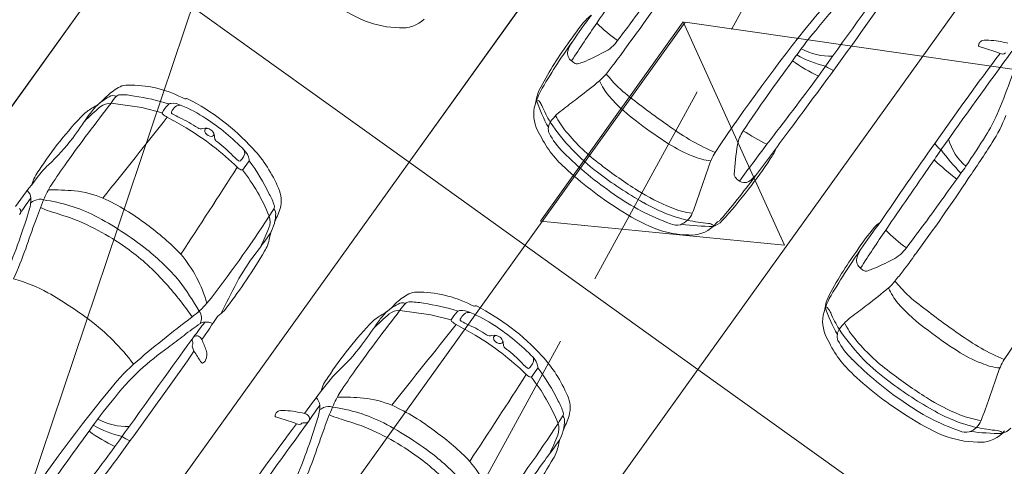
# Model space of a CAD drawing. Header units: metres. Extents: x 6541766 to 6542178, y 5894743 to 5895314.
# Tile 38 of 77: x 6541943.91 to 6541950.83, y 5895205.43 to 5895208.57. Entities that reach past the tile are written whole.
import ezdxf

# ---------------------------------------------------------------- set-up
doc = ezdxf.new("R2010")
doc.units = ezdxf.units.M
doc.linetypes.add('1.5_0.5', pattern=[2, 1.5, -0.5])
for name, color, linetype, lineweight in [('_dr_ścieki kd', 36, 'Continuous', 30), ('A-OZNACZENIA', 7, 'Continuous', 15), ('A-PZT', 4, 'Continuous', 9), ('IE - podklad', 8, 'Continuous', 9)]:
    doc.layers.add(name, color=color, linetype=linetype, lineweight=lineweight)
doc.layers.add('jezdnia', color=7, linetype='Continuous')
doc.layers.add('przewód kanalizacyjny', color=7, linetype='Continuous')

# ---------------------------------------------------------------- blocks, each defined once
blk = doc.blocks.new('blok - sanitarne pzt chelmza ng')
at = {"layer": 'przewód kanalizacyjny', "color": 34, "linetype": 'Continuous', "lineweight": 9}
for p in [(6542419.51, 5895132.49), (6542428.063, 5895157.928)]:
    blk.add_line(p, (6542454.28, 5895235.9), dxfattribs=at)
blk = doc.blocks.new('blok - podklad szary rfqfqw')
at = {"color": 8, "linetype": 'ByBlock', "lineweight": 9}
for p, q in [((6541944.5507, 5895207.9804), (6541944.7671, 5895207.9491)), ((6541944.7671, 5895207.9491), (6541944.9107, 5895207.9131)), ((6541946.582, 5895206.523), (6541946.7984, 5895206.4918)), ((6541946.7984, 5895206.4918), (6541946.942, 5895206.4557))]:
    blk.add_line(p, q, dxfattribs=at)
for centre, radius, start, end in [((6542014.9827, 5895162.8139), 81.1328, 145.295802, 145.691803), ((6542177.7174, 5895045.0676), 280.4904, 144.25288, 144.444417), ((6541938.2839, 5895215.6997), 12.3068, 323.47889, 326.50201), ((6541938.0466, 5895216.1248), 12.6747, 322.56705, 324.71833), ((6541915.9716, 5895232.7073), 41.629, 323.23114, 325.01808), ((6541950.8451, 5895207.4719), 1.7468, 132.9801, 141.7556), ((6541946.9377, 5895209.9717), 1.5356, 236.39744, 247.03125), ((6541950.7208, 5895207.5897), 1.5138, 132.4256, 143.44983), ((6541950.7331, 5895206.4451), 3.5372, 142.48153, 146.26207), ((6541948.0419, 5895208.4285), 0.2056, 123.80303, 138.60668), ((6541946.5949, 5895209.2222), 0.712, 248.89441, 268.73033), ((6541946.5986, 5895208.7334), 0.2239, 265.01769, 313.45816), ((6541949.2745, 5895207.3873), 1.819, 139.6758, 146.26111), ((6541958.114, 5895201.5985), 12.2974, 145.6129, 147.10478), ((6541948.7601, 5895209.3346), 1.1208, 224.86552, 234.62689), ((6541959.1417, 5895200.7426), 12.4292, 141.06752, 146.3247), ((6541951.5799, 5895206.74), 2.7154, 139.83876, 145.49851), ((6541949.8647, 5895206.874), 2.5968, 144.07498, 152.53358), ((6541951.3552, 5895205.8788), 4.3708, 144.61757, 150.02222), ((6541947.994, 5895208.2766), 0.2422, 146.68655, 163.39567), ((6541947.9123, 5895208.5557), 0.2404, 295.39421, 325.83626), ((6541950.6563, 5895208.3846), 0.00586, 164.73241, 258.86628), ((6541950.693, 5895208.3823), 0.0425, 145.54339, 174.78721), ((6541951.0843, 5895209.6515), 1.3431, 251.36484, 252.63877), ((6541950.69, 5895208.3832), 0.0396, 108.50706, 144.22936), ((6541950.7047, 5895208.3019), 0.1219, 81.90821, 102.89272), ((6541950.7155, 5895208.0118), 0.4108, 79.39985, 89.12135), ((6541950.7039, 5895207.8253), 0.5968, 75.22111, 81.59929), ((6541947.8288, 5895208.3323), 0.0683, 168.52248, 233.57612), ((6541947.3327, 5895209.5899), 1.4255, 292.09626, 298.61393), ((6541946.5198, 5895209.5013), 2.0009, 321.59208, 325.76804), ((6541949.737, 5895208.9611), 0.7379, 240.31344, 257.27824), ((6541949.609, 5895208.7346), 0.4241, 241.00497, 272.05279), ((6541970.0788, 5895193.8948), 24.0839, 143.17343, 145.03538), ((6541996.7912, 5895174.7809), 56.8682, 143.82788, 144.68798), ((6541950.2177, 5895206.7761), 1.6602, 69.43908, 73.70454), ((6541946.7569, 5895209.629), 4.3778, 336.76811, 343.2174), ((6541950.8179, 5895208.3557), 0.0304, 235.74617, 313.31059), ((6541947.8632, 5895208.358), 0.1101, 227.12964, 242.63408), ((6541947.8261, 5895208.2819), 0.0255, 237.96635, 279.12165), ((6541947.7643, 5895208.5295), 0.2807, 283.5657, 291.87971), ((6541954.3891, 5895203.2893), 8.0247, 141.74277, 142.40319), ((6541959.8479, 5895200.4843), 13.081, 143.4301, 146.06826), ((6541950.0923, 5895209.3404), 1.3006, 234.77208, 244.08799), ((6541949.706, 5895208.4184), 0.2206, 233.41891, 249.96167), ((6541947.5899, 5895208.5671), 0.5834, 312.56504, 319.10743), ((6541947.6188, 5895207.7759), 0.5809, 38.76744, 44.80153), ((6541933.1186, 5895220.2039), 20.3455, 322.04653, 323.7401), ((6541944.6665, 5895207.9836), 0.1242, 89.38764, 115.16079), ((6541944.682, 5895207.3019), 0.806, 62.88313, 91.01162), ((6541945.9768, 5895210.512), 3.1096, 306.79357, 310.2152), ((6541948.4795, 5895208.3733), 0.5482, 205.47572, 218.63226), ((6541948.6675, 5895208.662), 0.7924, 221.24302, 233.73147), ((6541943.5712, 5895208.9524), 1.3248, 313.19302, 316.16651), ((6541944.8091, 5895207.7263), 0.4182, 117.8651, 132.44627), ((6541944.5662, 5895207.9809), 0.0527, 64.93739, 123.61186), ((6541944.6146, 5895208.0021), 0.0372, 93.54806, 134.49242), ((6541944.6274, 5895207.6244), 0.4151, 77.83333, 92.08943), ((6541948.2092, 5895207.7556), 0.71, 154.36334, 164.34278), ((6541947.9582, 5895207.9117), 0.4286, 158.07618, 171.21912), ((6541949.0147, 5895208.8876), 1.2892, 221.63957, 234.47869), ((6541955.2701, 5895199.6464), 13.578, 142.13643, 144.35281), ((6541944.2566, 5895208.2551), 0.348, 298.81371, 309.50281), ((6541944.7214, 5895207.675), 0.3954, 117.79413, 135.09409), ((6541944.5483, 5895207.8622), 0.1182, 88.84199, 128.30057), ((6541944.8292, 5895207.801), 0.3313, 136.60221, 147.22575), ((6541944.4985, 5895206.5049), 1.5405, 72.5844, 81.92575), ((6541945.1417, 5895207.7857), 0.2638, 135.98142, 151.11732), ((6541944.9763, 5895207.9454), 0.0338, 100.82591, 135.84922), ((6541944.9846, 5895207.8557), 0.1238, 61.05207, 96.82179), ((6541945.0315, 5895207.9236), 0.0425, 72.07315, 133.26199), ((6541944.7356, 5895207.1736), 0.8487, 55.49426, 68.65317), ((6541945.1344, 5895208.1847), 0.1859, 242.78235, 249.76743), ((6541945.0731, 5895208.0244), 0.0144, 258.05399, 300.8235), ((6541945.084, 5895208.0044), 0.00831, 63.17177, 114.72131), ((6541944.3355, 5895206.5484), 1.6455, 42.56122, 62.79377), ((6541948.4753, 5895208.3016), 0.9808, 197.96176, 209.99406), ((6541947.5347, 5895207.9712), 0.0345, 37.16653, 73.96401), ((6541947.4193, 5895207.8885), 0.1764, 25.03703, 35.93708), ((6541948.367, 5895208.2942), 0.8546, 202.79132, 211.55384), ((6541897.6085, 5895273.2824), 82.3533, 307.49455, 307.585327), ((6541951.6077, 5895212.3403), 5.5008, 231.7042, 235.35159), ((6541946.2626, 5895206.0648), 2.6466, 135.98162, 146.95203), ((6541944.6293, 5895207.5939), 0.411, 119.90806, 131.05144), ((6541945.5845, 5895206.6476), 1.7146, 130.31858, 135.42499), ((6541945.0654, 5895207.3994), 0.8349, 138.36777, 144.51902), ((6541944.9188, 5895207.9095), 0.0088, 155.8444, 237.09699), ((6541945.1785, 5895208.2609), 0.4458, 233.59912, 238.45859), ((6541944.9847, 5895207.9142), 0.0108, 157.57475, 246.80175), ((6541945.0761, 5895207.8696), 0.1125, 130.99442, 154.34767), ((6541945.4529, 5895208.7812), 0.9961, 241.68422, 245.16641), ((6541947.7874, 5895207.906), 0.2652, 171.05728, 211.35336), ((6541948.0655, 5895207.5296), 0.5321, 136.29131, 142.90188), ((6541948.1695, 5895208.1372), 0.5507, 206.39918, 220.45866), ((6541947.9644, 5895207.6081), 0.405, 124.3645, 134.4298), ((6541949.6189, 5895208.4114), 1.2676, 328.68411, 336.31329), ((6541949.7163, 5895208.3512), 1.2162, 327.83616, 337.85107), ((6541940.4722, 5895210.5133), 4.7145, 323.88737, 326.10383), ((6542229.6851, 5894981.1999), 363.952, 141.476739, 141.591013), ((6541941.3942, 5895201.3811), 7.4067, 60.16151, 61.35051), ((6541944.744, 5895207.2137), 0.7243, 54.97514, 66.349), ((6541944.3737, 5895206.5769), 1.546, 43.95714, 56.96821), ((6541947.7158, 5895207.799), 0.0908, 145.39089, 199.06575), ((6541948.8287, 5895208.637), 1.4283, 213.58184, 233.02592), ((6541949.8622, 5895209.8972), 2.6054, 232.20843, 237.70479), ((6541944.0662, 5895206.1208), 1.9662, 45.75032, 58.98247), ((6541945.1827, 5895207.8438), 0.0435, 238.11902, 288.63502), ((6541945.2145, 5895207.742), 0.0632, 50.61189, 106.48461), ((6541945.2407, 5895207.7871), 0.0319, 172.63812, 215.09635), ((6541945.2274, 5895207.7834), 0.02, 83.36524, 157.09643), ((6541945.2568, 5895207.798), 0.0514, 214.72276, 270.85674), ((6541945.2279, 5895207.7509), 0.048, 10.60522, 56.24074), ((6541945.2573, 5895207.7631), 0.0164, 270.83977, 10.83091), ((6541945.1067, 5895207.7238), 0.1722, 4.77303, 12.04865), ((6541948.2644, 5895208.1034), 0.7792, 205.49483, 227.73891), ((6541948.1117, 5895208.0241), 0.5449, 207.87327, 225.46466), ((6541948.8173, 5895208.6546), 1.3797, 219.35184, 233.32784), ((6541949.4667, 5895209.1674), 1.6739, 233.8948, 240.25285), ((6541949.2366, 5895207.6302), 0.288, 147.19473, 168.38832), ((6541950.7137, 5895210.6027), 3.2998, 238.59967, 241.93294), ((6540238.9574, 5896472.543), 2127.1906, 323.5082201, 323.5183272), ((6541943.1154, 5895208.6214), 1.4644, 312.80186, 322.73544), ((6541945.3086, 5895207.739), 0.0303, 181.68311, 228.11779), ((6541944.7338, 5895206.9777), 0.9237, 44.32664, 53.1057), ((6541948.9468, 5895208.4207), 0.8683, 236.70674, 249.36388), ((6541949.2684, 5895208.7959), 1.2531, 239.69491, 247.95973), ((6541951.1379, 5895207.3441), 2.2104, 171.04553, 176.49612), ((6541984.2307, 5895181.4485), 43.8011, 143.19239, 143.61445), ((6541977.1473, 5895188.7715), 32.8129, 144.77729, 145.95425), ((6541950.5145, 5895207.8241), 0.2146, 216.46687, 233.16545), ((6541950.82, 5895207.8372), 0.3971, 196.1566, 229.29685), ((6541939.9488, 5895214.5954), 12.7457, 326.36854, 327.52893), ((6541944.6474, 5895211.5585), 7.2146, 325.28726, 327.70318), ((6541945.9302, 5895208.1364), 0.7418, 223.77761, 229.35117), ((6541945.4431, 5895207.6313), 0.0473, 324.00723, 23.24061), ((6541945.4029, 5895207.5649), 0.1194, 8.94307, 45.47365), ((6541944.8431, 5895207.0092), 0.9599, 22.81739, 42.79719), ((6541949.5335, 5895209.4467), 2.5562, 225.11203, 235.56814), ((6541949.2958, 5895207.3468), 0.5748, 149.96938, 161.38699), ((6541948.8783, 5895207.8088), 0.3781, 324.33378, 337.95276), ((6541946.3755, 5895210.3303), 4.8222, 324.77152, 326.26639), ((6541951.7402, 5895208.6602), 1.6882, 216.65603, 224.01589), ((6541944.5697, 5895207.065), 0.6657, 133.62148, 143.94125), ((6541948.7974, 5895204.3155), 5.597, 144.57687, 146.48681), ((6541945.453, 5895207.581), 0.00955, 230.99433, 320.63992), ((6541945.3238, 5895207.6975), 0.1835, 318.11545, 329.18087), ((6541950.3258, 5895204.1159), 5.9201, 144.29675, 144.92223), ((6541945.5049, 5895207.5798), 0.0162, 326.02641, 12.6783), ((6541944.3905, 5895206.7287), 1.4123, 25.68467, 36.85238), ((6541949.9303, 5895210.0419), 3.1578, 232.16299, 237.91443), ((6541948.8066, 5895207.9824), 0.4094, 246.10867, 264.61374), ((6541946.5377, 5895209.333), 3.1709, 321.90158, 326.61911), ((6542017.014, 5895161.3565), 81.1328, 145.295802, 145.691803), ((6541951.9577, 5895209.3132), 2.371, 226.90596, 231.95608), ((6541944.2725, 5895207.3302), 0.2895, 142.08809, 164.31722), ((6541894.8254, 5895239.979), 60.1219, 326.639974, 327.334546), ((6541945.4958, 5895207.5865), 0.0812, 224.87527, 247.072), ((6541945.4691, 5895207.5242), 0.0134, 248.47934, 333.01632), ((6541944.3941, 5895206.67), 1.369, 22.11406, 37.94009), ((6541949.4578, 5895209.3688), 2.5185, 227.0058, 237.89413), ((6541949.5708, 5895209.5574), 2.6103, 232.16321, 240.72847), ((6541939.7954, 5895210.4915), 9.4326, 339.6127, 341.70299), ((6541943.3535, 5895211.7877), 7.1742, 319.84013, 323.16761), ((6541948.9676, 5895207.4802), 0.036, 181.67381, 215.49504), ((6541948.8033, 5895207.7349), 0.3833, 306.93688, 319.6958), ((6541932.5501, 5895220.3544), 22.1066, 323.95539, 324.40487), ((6541961.0408, 5895200.0244), 12.8938, 144.36723, 144.63475), ((6541948.7428, 5895203.7461), 5.9971, 141.77447, 144.19749), ((6541949.049, 5895207.5519), 0.1443, 219.92009, 236.25057), ((6541949.0042, 5895207.4857), 0.0643, 236.63168, 297.22526), ((6541940.3152, 5895214.2423), 12.3068, 323.47889, 326.50201), ((6541943.8971, 5895207.3013), 0.0912, 7.23773, 45.17919), ((6541944.746, 5895207.0223), 0.7249, 148.06663, 157.50475), ((6541944.1399, 5895205.6492), 1.7212, 84.85655, 90.99387), ((6541944.2122, 5895206.625), 0.743, 67.7311, 83.66711), ((6541945.4042, 5895207.1814), 0.3042, 15.05661, 31.60284), ((6541945.5473, 5895207.2953), 0.2001, 343.55374, 25.50225), ((6541948.9806, 5895208.4962), 1.3438, 237.21564, 248.47914), ((6541946.6585, 5895209.1647), 2.9726, 317.38349, 323.01698), ((6541940.0779, 5895214.6674), 12.6747, 322.56705, 324.71833), ((6541945.3983, 5895206.2455), 1.769, 142.89146, 147.10946), ((6541943.6881, 5895207.3154), 0.2995, 340.82397, 359.50399), ((6541944.0618, 5895207.1821), 0.1237, 98.26248, 128.12158), ((6541946.3536, 5895206.3365), 2.4727, 157.07524, 160.76121), ((6541944.0497, 5895207.233), 0.0718, 68.30381, 94.56096), ((6541943.9235, 5895206.1657), 1.1442, 63.3416, 82.33011), ((6541943.8597, 5895205.9181), 1.5319, 52.05436, 65.54765), ((6541949.0246, 5895208.6529), 1.614, 234.53475, 250.45273), ((6541948.8547, 5895208.2316), 1.1039, 239.50319, 256.84225), ((6541939.7796, 5895208.4811), 4.3778, 336.76811, 343.2174), ((6541943.8842, 5895207.2183), 0.0312, 317.6097, 45.17822), ((6541944.2306, 5895207.5984), 0.394, 243.41501, 253.51763), ((6541939.6565, 5895193.1178), 14.7919, 71.79494, 72.44171), ((6541941.8152, 5895209.6366), 4.5618, 327.49677, 328.27594), ((6541945.6725, 5895207.2519), 0.0269, 328.53865, 18.48852), ((6541945.6518, 5895207.2019), 0.0565, 349.6428, 39.49355), ((6541945.3647, 5895207.3457), 0.3895, 335.98343, 344.04362), ((6541948.969, 5895208.5144), 1.5356, 236.39744, 247.03125), ((6541948.7143, 5895207.7859), 0.5854, 247.22066, 262.42262), ((6541948.5003, 5895207.2639), 0.1487, 290.88564, 336.90055), ((6541949.1826, 5895205.2244), 5.5114, 159.53564, 161.6852), ((6541943.6172, 5895205.5), 1.7952, 53.74394, 68.40934), ((6541943.2853, 5895205.0126), 2.4617, 51.96526, 62.1071), ((6541938.6826, 5895211.7083), 8.3171, 321.86618, 327.05635), ((6541945.4314, 5895207.2054), 0.2764, 325.25297, 357.16815), ((6541945.5387, 5895207.1465), 0.1297, 340.07206, 17.42783), ((6541946.1512, 5895206.9705), 0.4822, 153.29085, 159.38993), ((6541948.5302, 5895207.2397), 0.117, 247.03843, 281.38737), ((6541948.8924, 5895208.5725), 1.4449, 258.46251, 264.41887), ((6541948.7478, 5895207.08), 0.0545, 52.94206, 85.68915), ((6541948.7428, 5895207.2491), 0.1416, 286.85395, 316.75368), ((6541948.6008, 5895207.2985), 0.2603, 314.71404, 320.33708), ((6541948.8587, 5895207.081), 0.0772, 119.30547, 138.28479), ((6541948.7923, 5895207.199), 0.0583, 299.52606, 319.16087), ((6541952.7644, 5895204.9878), 3.5372, 142.48153, 146.26207), ((6541950.0732, 5895206.9712), 0.2056, 123.80303, 138.60668), ((6541943.7787, 5895205.707), 1.7494, 43.81062, 54.21608), ((6541942.0608, 5895208.6133), 3.9041, 335.08205, 337.22955), ((6541945.9246, 5895206.9823), 0.2652, 157.51031, 169.08156), ((6541948.6262, 5895207.7648), 0.712, 248.89441, 268.73033), ((6541948.7945, 5895208.9466), 1.8331, 262.69816, 269.66772), ((6541948.6299, 5895207.2761), 0.2239, 265.01769, 313.45816), ((6541948.7552, 5895207.0919), 0.0406, 37.91591, 51.11025), ((6541951.3058, 5895205.93), 1.819, 139.6758, 146.26111), ((6541960.1453, 5895200.1412), 12.2974, 145.6129, 147.10478), ((6541950.7914, 5895207.8772), 1.1208, 224.86552, 234.62689), ((6541961.173, 5895199.2853), 12.4292, 141.06752, 146.3247), ((6541942.6998, 5895209.1092), 3.6058, 322.69971, 325.13462), ((6541945.4354, 5895207.0643), 0.2309, 327.33729, 352.09172), ((6541939.891, 5895208.4634), 4.3302, 336.6155, 339.63166), ((6541943.7091, 5895205.6348), 1.6322, 41.99913, 53.54807), ((6541943.6601, 5895205.5447), 1.812, 40.8781, 50.93302), ((6541942.3616, 5895208.8461), 3.7836, 322.54143, 329.74395), ((6541946.6979, 5895206.0464), 1.4306, 142.15571, 151.94966), ((6541951.896, 5895205.4166), 2.5968, 144.07498, 152.53358), ((6541953.3865, 5895204.4215), 4.3708, 144.61757, 150.02222), ((6541950.0253, 5895206.8193), 0.2422, 146.68655, 163.39567), ((6541949.9436, 5895207.0983), 0.2404, 295.39421, 325.83626), ((6541944.3301, 5895206.3191), 0.9297, 15.81426, 40.11106), ((6541949.8601, 5895206.8749), 0.0683, 168.52248, 233.57612), ((6541949.364, 5895208.1325), 1.4255, 292.09626, 298.61393), ((6541948.5511, 5895208.0439), 2.0009, 321.59208, 325.76804), ((6541949.8945, 5895206.9007), 0.1101, 227.12964, 242.63408), ((6541949.8574, 5895206.8245), 0.0255, 237.96635, 279.12165), ((6541949.7956, 5895207.0722), 0.2807, 283.5657, 291.87971), ((6541956.4204, 5895201.832), 8.0247, 141.74277, 142.40319), ((6541943.5974, 5895205.7329), 1.0467, 60.87089, 75.16203), ((6541943.1745, 5895205.1313), 2.3664, 34.66043, 42.39843), ((6541943.007, 5895205.2482), 2.5081, 30.40269, 36.23066), ((6541959.8762, 5895199.1642), 16.2977, 152.38301, 153.25204), ((6541949.6212, 5895207.1098), 0.5834, 312.56504, 319.10743), ((6541949.6501, 5895206.3185), 0.5809, 38.76744, 44.80153), ((6541942.5768, 5895203.9925), 3.0642, 53.46126, 60.04114), ((6541946.6978, 5895206.5263), 0.1242, 89.38764, 115.16079), ((6541946.7133, 5895205.8446), 0.806, 62.88313, 91.01162), ((6541948.0081, 5895209.0547), 3.1096, 306.79357, 310.2152), ((6541950.5108, 5895206.9159), 0.5482, 205.47572, 218.63226), ((6541950.6988, 5895207.2047), 0.7924, 221.24302, 233.73147), ((6541945.6025, 5895207.4951), 1.3248, 313.19302, 316.16651), ((6541946.8404, 5895206.269), 0.4182, 117.8651, 132.44627), ((6541946.6459, 5895206.5448), 0.0372, 93.54806, 134.49242), ((6541946.6587, 5895206.1671), 0.4151, 77.83333, 92.08943), ((6541950.2405, 5895206.2982), 0.71, 154.36334, 164.34278), ((6541949.9895, 5895206.4544), 0.4286, 158.07618, 171.21912), ((6541944.7177, 5895207.0196), 0.6759, 306.62724, 318.58632), ((6541945.0965, 5895206.4665), 0.0895, 335.99251, 34.62248), ((6541945.1906, 5895206.6646), 0.2115, 308.57003, 325.56093), ((6541957.3014, 5895198.1891), 13.578, 142.13643, 144.35281), ((6541946.2879, 5895206.7978), 0.348, 298.81371, 309.50281), ((6541946.7527, 5895206.2177), 0.3954, 117.79413, 135.09409), ((6541946.5796, 5895206.4049), 0.1182, 88.84199, 128.30057), ((6541946.5975, 5895206.5236), 0.0527, 64.93739, 123.61186), ((6541946.8605, 5895206.3437), 0.3313, 136.60221, 147.22575), ((6541946.5298, 5895205.0476), 1.5405, 72.5844, 81.92575), ((6541947.173, 5895206.3283), 0.2638, 135.98142, 151.11732), ((6541947.0076, 5895206.4881), 0.0338, 100.82591, 135.84922), ((6541947.0159, 5895206.3984), 0.1238, 61.05207, 96.82179), ((6541947.0628, 5895206.4662), 0.0425, 72.07315, 133.26199), ((6541947.1657, 5895206.7274), 0.1859, 242.78235, 249.76743), ((6541947.1044, 5895206.567), 0.0144, 258.05399, 300.8235), ((6541947.1153, 5895206.5471), 0.00831, 63.17177, 114.72131), ((6541946.3668, 5895205.091), 1.6455, 42.56122, 62.79377), ((6541950.5066, 5895206.8442), 0.9808, 197.96176, 209.99406), ((6541949.566, 5895206.5138), 0.0345, 37.16653, 73.96401), ((6541949.4506, 5895206.4312), 0.1764, 25.03703, 35.93708), ((6541899.6398, 5895271.8251), 82.3533, 307.49455, 307.585327), ((6541951.046, 5895207.4302), 1.2892, 221.63957, 234.47869), ((6541953.639, 5895210.8829), 5.5008, 231.7042, 235.35159), ((6541943.4447, 5895205.1992), 1.5781, 36.80285, 52.69506), ((6541950.5851, 5895199.2729), 9.042, 127.17856, 130.53779), ((6541942.2379, 5895208.5802), 3.6618, 322.17819, 324.23559), ((6541945.209, 5895206.3875), 0.0526, 89.80895, 125.76794), ((6541506.0854, 5895508.2568), 532.8968, 325.486454, 325.507581), ((6541945.2198, 5895206.339), 0.1015, 63.12647, 96.01099), ((6541945.3765, 5895206.4156), 0.0996, 122.87509, 140.59014), ((6541948.2939, 5895204.6074), 2.6466, 135.98162, 146.95203), ((6541946.6606, 5895206.1366), 0.411, 119.90806, 131.05144), ((6541947.6158, 5895205.1903), 1.7146, 130.31858, 135.42499), ((6541947.0967, 5895205.9421), 0.8349, 138.36777, 144.51902), ((6541946.9501, 5895206.4521), 0.0088, 155.8444, 237.09699), ((6541947.2098, 5895206.8036), 0.4458, 233.59912, 238.45859), ((6541947.016, 5895206.4569), 0.0108, 157.57475, 246.80175), ((6541947.1074, 5895206.4123), 0.1125, 130.99442, 154.34767), ((6541947.4842, 5895207.3238), 0.9961, 241.68422, 245.16641), ((6541946.7669, 5895205.7163), 0.8487, 55.49426, 68.65317), ((6541949.8187, 5895206.4486), 0.2652, 171.05728, 211.35336), ((6541950.3983, 5895206.8369), 0.8546, 202.79132, 211.55384), ((6541950.0968, 5895206.0723), 0.5321, 136.29131, 142.90188), ((6541949.9957, 5895206.1507), 0.405, 124.3645, 134.4298), ((6541945.9449, 5895205.2544), 1.4036, 123.1053, 128.89315), ((6541942.5035, 5895209.056), 4.7145, 323.88737, 326.10383), ((6542231.7164, 5894979.7425), 363.952, 141.476739, 141.591013), ((6541943.4255, 5895199.9238), 7.4067, 60.16151, 61.35051), ((6541946.7753, 5895205.7564), 0.7243, 54.97514, 66.349), ((6541946.405, 5895205.1195), 1.546, 43.95714, 56.96821), ((6541949.7471, 5895206.3416), 0.0908, 145.39089, 199.06575), ((6541950.86, 5895207.1797), 1.4283, 213.58184, 233.02592), ((6541950.2008, 5895206.6798), 0.5507, 206.39918, 220.45866), ((6541951.8935, 5895208.4399), 2.6054, 232.20843, 237.70479), ((6542172.7715, 5895042.4623), 280.4904, 144.25288, 144.444417), ((6541943.1483, 5895208.7454), 3.0695, 305.99918, 308.60772), ((6541945.1491, 5895206.3139), 0.028, 103.85167, 199.00002), ((6541945.0293, 5895206.2717), 0.099, 12.02033, 19.49056), ((6541945.1538, 5895206.3175), 0.0261, 64.83811, 115.82357), ((6541945.1371, 5895206.2913), 0.0571, 26.61437, 60.89241), ((6541944.4865, 5895205.9885), 0.7747, 19.09159, 25.08042), ((6541946.0975, 5895204.6635), 1.9662, 45.75032, 58.98247), ((6541947.214, 5895206.3865), 0.0435, 238.11902, 288.63502), ((6541947.2458, 5895206.2847), 0.0632, 50.61189, 106.48461), ((6541947.272, 5895206.3298), 0.0319, 172.63812, 215.09635), ((6541947.2587, 5895206.3261), 0.02, 83.36524, 157.09643), ((6541947.2881, 5895206.3407), 0.0514, 214.72276, 270.85674), ((6541947.2592, 5895206.2936), 0.048, 10.60522, 56.24074), ((6541947.2886, 5895206.3058), 0.0164, 270.83977, 10.83091), ((6541947.138, 5895206.2665), 0.1722, 4.77303, 12.04865), ((6541950.2957, 5895206.6461), 0.7792, 205.49483, 227.73891), ((6541950.143, 5895206.5667), 0.5449, 207.87327, 225.46466), ((6541950.8486, 5895207.1973), 1.3797, 219.35184, 233.32784), ((6541951.498, 5895207.7101), 1.6739, 233.8948, 240.25285), ((6541911.0256, 5895230.102), 41.629, 323.23114, 325.01808), ((6541946.1967, 5895204.514), 2.1457, 125.44194, 132.26647), ((6541945.1444, 5895206.27), 0.0227, 155.68048, 194.93753), ((6541944.4471, 5895205.9871), 0.73, 19.88438, 22.30835), ((6541945.104, 5895206.2897), 0.0223, 332.29405, 6.79549), ((6541943.4505, 5895205.1106), 2.0243, 31.30218, 33.75242), ((6541945.1324, 5895206.2111), 0.0916, 335.33801, 19.62293), ((6541945.1467, 5895207.1641), 1.4644, 312.80186, 322.73544), ((6541947.3399, 5895206.2817), 0.0303, 181.68311, 228.11779), ((6541946.7651, 5895205.5204), 0.9237, 44.32664, 53.1057), ((6541950.9781, 5895206.9633), 0.8683, 236.70674, 249.36388), ((6541951.2997, 5895207.3386), 1.2531, 239.69491, 247.95973), ((6541945.2207, 5895206.1868), 0.0473, 211.11225, 225.70832), ((6541945.1801, 5895206.1866), 0.0381, 291.96549, 338.9367), ((6541947.9615, 5895206.6791), 0.7418, 223.77761, 229.35117), ((6541947.4743, 5895206.1739), 0.0473, 324.00723, 23.24061), ((6541947.4342, 5895206.1075), 0.1194, 8.94307, 45.47365), ((6541946.8744, 5895205.5519), 0.9599, 22.81739, 42.79719), ((6541951.5648, 5895207.9894), 2.5562, 225.11203, 235.56814), ((6541951.3271, 5895205.8894), 0.5748, 149.96938, 161.38699), ((6541945.8991, 5895204.8666), 1.7468, 132.9801, 141.7556), ((6541945.7749, 5895204.9844), 1.5138, 132.4256, 143.44983), ((6541945.1922, 5895206.157), 0.00607, 221.33951, 290.33456), ((6541950.8287, 5895202.8581), 5.597, 144.57687, 146.48681), ((6541947.4843, 5895206.1237), 0.00955, 230.99433, 320.63992), ((6541947.3551, 5895206.2401), 0.1835, 318.11545, 329.18087), ((6541952.3571, 5895202.6585), 5.9201, 144.29675, 144.92223), ((6541947.5362, 5895206.1225), 0.0162, 326.02641, 12.6783), ((6541946.4218, 5895205.2713), 1.4123, 25.68467, 36.85238), ((6541950.8379, 5895206.525), 0.4094, 246.10867, 264.61374), ((6541946.3038, 5895205.8729), 0.2895, 142.08809, 164.31722), ((6541946.601, 5895205.6077), 0.6657, 133.62148, 143.94125), ((6541896.8567, 5895238.5217), 60.1219, 326.639974, 327.334546), ((6541947.5271, 5895206.1292), 0.0812, 224.87527, 247.072), ((6541947.5004, 5895206.0668), 0.0134, 248.47934, 333.01632), ((6541946.4254, 5895205.2126), 1.369, 22.11406, 37.94009), ((6541951.4891, 5895207.9115), 2.5185, 227.0058, 237.89413), ((6541951.6021, 5895208.1001), 2.6103, 232.16321, 240.72847), ((6541951.9616, 5895208.5846), 3.1578, 232.16299, 237.91443), ((6541941.8267, 5895209.0342), 9.4326, 339.6127, 341.70299), ((6541950.7741, 5895202.2888), 5.9971, 141.77447, 144.19749), ((6541954.1957, 5895198.1374), 12.4292, 141.06752, 146.3247), ((6541946.6339, 5895204.1347), 2.7154, 139.83876, 145.49851), ((6541945.9284, 5895205.844), 0.0912, 7.23773, 45.17919), ((6541946.7773, 5895205.565), 0.7249, 148.06663, 157.50475), ((6541946.1712, 5895204.1919), 1.7212, 84.85655, 90.99387), ((6541946.2435, 5895205.1677), 0.743, 67.7311, 83.66711), ((6541947.5786, 5895205.838), 0.2001, 343.55374, 25.50225), ((6541951.0119, 5895207.0389), 1.3438, 237.21564, 248.47914), ((6541945.7441, 5895205.7779), 0.0396, 108.50706, 144.22936), ((6541945.7587, 5895205.6966), 0.1219, 81.90821, 102.89272), ((6541945.7696, 5895205.4065), 0.4108, 79.39985, 89.12135), ((6541947.4296, 5895204.7882), 1.769, 142.89146, 147.10946), ((6541945.7194, 5895205.858), 0.2995, 340.82397, 359.50399), ((6541946.0931, 5895205.7248), 0.1237, 98.26248, 128.12158), ((6541948.3849, 5895204.8792), 2.4727, 157.07524, 160.76121), ((6541946.081, 5895205.7757), 0.0718, 68.30381, 94.56096), ((6541945.9548, 5895204.7083), 1.1442, 63.3416, 82.33011), ((6541945.891, 5895204.4607), 1.5319, 52.05436, 65.54765), ((6541947.4355, 5895205.724), 0.3042, 15.05661, 31.60284), ((6541951.0559, 5895207.1955), 1.614, 234.53475, 250.45273), ((6541950.886, 5895206.7743), 1.1039, 239.50319, 256.84225), ((6541944.6631, 5895206.1294), 0.4241, 241.00497, 272.05279), ((6541945.7103, 5895205.7793), 0.00586, 164.73241, 258.86628), ((6541945.747, 5895205.777), 0.0425, 145.54339, 174.78721), ((6541946.1383, 5895207.0463), 1.3431, 251.36484, 252.63877), ((6541945.2717, 5895204.1709), 1.6602, 69.43908, 73.70454), ((6541941.8109, 5895207.0237), 4.3778, 336.76811, 343.2174), ((6541945.758, 5895205.22), 0.5968, 75.22111, 81.59929), ((6541945.8923, 5895205.7282), 0.0711, 50.55856, 75.44127), ((6541945.9155, 5895205.761), 0.0312, 317.6097, 45.17822), ((6541946.2619, 5895206.1411), 0.394, 243.41501, 253.51763), ((6541941.6878, 5895191.6605), 14.7919, 71.79494, 72.44171), ((6541943.8465, 5895208.1792), 4.5618, 327.49677, 328.27594), ((6541947.7038, 5895205.7945), 0.0269, 328.53865, 18.48852), ((6541947.6831, 5895205.7446), 0.0565, 349.6428, 39.49355), ((6541947.396, 5895205.8884), 0.3895, 335.98343, 344.04362), ((6541951.0003, 5895207.0571), 1.5356, 236.39744, 247.03125), ((6541950.7456, 5895206.3285), 0.5854, 247.22066, 262.42262), ((6541950.5316, 5895205.8066), 0.1487, 290.88564, 336.90055), ((6541944.7911, 5895206.3558), 0.7379, 240.31344, 257.27824), ((6541965.1328, 5895191.2895), 24.0839, 143.17343, 145.03538), ((6541991.8453, 5895172.1756), 56.8682, 143.82788, 144.68798), ((6541945.8719, 5895205.7505), 0.0304, 235.74617, 313.31059), ((6541945.907, 5895205.7035), 0.0286, 72.67869, 119.85546), ((6541945.9177, 5895205.7588), 0.0281, 265.63262, 317.90458), ((6541951.2139, 5895203.767), 5.5114, 159.53564, 161.6852), ((6541945.6485, 5895204.0427), 1.7952, 53.74394, 68.40934), ((6541945.3166, 5895203.5552), 2.4617, 51.96526, 62.1071), ((6541940.7139, 5895210.251), 8.3171, 321.86618, 327.05635), ((6541947.4627, 5895205.7481), 0.2764, 325.25297, 357.16815), ((6541947.57, 5895205.6891), 0.1297, 340.07206, 17.42783), ((6541948.1825, 5895205.5131), 0.4822, 153.29085, 159.38993), ((6541950.9237, 5895207.1151), 1.4449, 258.46251, 264.41887), ((6541950.7791, 5895205.6227), 0.0545, 52.94206, 85.68915), ((6541950.7741, 5895205.7917), 0.1416, 286.85395, 316.75368), ((6541954.9019, 5895197.8791), 13.081, 143.4301, 146.06826), ((6541945.1464, 5895206.7352), 1.3006, 234.77208, 244.08799), ((6541944.76, 5895205.8131), 0.2206, 233.41891, 249.96167), ((6541945.81, 5895204.2497), 1.7494, 43.81062, 54.21608), ((6541944.0921, 5895207.156), 3.9041, 335.08205, 337.22955), ((6541947.9558, 5895205.525), 0.2652, 157.51031, 169.08156), ((6541950.6575, 5895206.3075), 0.712, 248.89441, 268.73033), ((6541950.5615, 5895205.7823), 0.117, 247.03843, 281.38737), ((6541950.8258, 5895207.4892), 1.8331, 262.69816, 269.66772), ((6541950.6612, 5895205.8187), 0.2239, 265.01769, 313.45816), ((6541950.7865, 5895205.6346), 0.0406, 37.91591, 51.11025), ((6541950.6321, 5895205.8412), 0.2603, 314.71404, 320.33708), ((6541928.1726, 5895217.5987), 20.3455, 322.04653, 323.7401), ((6541944.7311, 5895207.6519), 3.6058, 322.69971, 325.13462), ((6541947.4667, 5895205.607), 0.2309, 327.33729, 352.09172), ((6541941.9223, 5895207.006), 4.3302, 336.6155, 339.63166), ((6541945.7404, 5895204.1775), 1.6322, 41.99913, 53.54807), ((6541945.6914, 5895204.0873), 1.812, 40.8781, 50.93302), ((6541944.3929, 5895207.3888), 3.7836, 322.54143, 329.74395), ((6541946.3614, 5895204.8618), 0.9297, 15.81426, 40.11106), ((6541948.7292, 5895204.5891), 1.4306, 142.15571, 151.94966)]:
    blk.add_arc(centre, radius, start, end, dxfattribs=at)
at = {"layer": 'A-OZNACZENIA', "color": 8, "lineweight": 9}
for p, q in [((6541938.007, 5895193.7892), (6541948.586, 5895208.5507)), ((6541938.007, 5895193.7892), (6541948.586, 5895208.5507)), ((6541948.586, 5895208.5507), (6541962.7775, 5895206.5067)), ((6541948.586, 5895208.5507), (6541962.7775, 5895206.5067))]:
    blk.add_line(p, q, dxfattribs=at)
blk.add_lwpolyline([(6541949.2848, 5895206.9821), (6541947.5689, 5895207.1512), (6541948.5733, 5895208.5526)], close=True, dxfattribs=at)
at = {"layer": 'A-PZT', "color": 8, "lineweight": 9}
for p, q in [((6541946.6459, 5895207.5648), (6541949.5606, 5895211.6274)), ((6541949.5606, 5895211.6274), (6541946.6459, 5895207.5648)), ((6541948.6772, 5895206.1075), (6541951.5919, 5895210.1701)), ((6541951.5919, 5895210.1701), (6541948.6772, 5895206.1075)), ((6541941.7, 5895204.9596), (6541944.6147, 5895209.0222)), ((6541944.6147, 5895209.0222), (6541941.7, 5895204.9596)), ((6541944.6147, 5895209.0222), (6541946.6459, 5895207.5648)), ((6541946.6459, 5895207.5648), (6541944.6147, 5895209.0222)), ((6541943.7313, 5895203.5022), (6541946.6459, 5895207.5648)), ((6541946.6459, 5895207.5648), (6541943.7313, 5895203.5022)), ((6541946.6459, 5895207.5648), (6541948.6772, 5895206.1075)), ((6541948.6772, 5895206.1075), (6541946.6459, 5895207.5648)), ((6541945.7626, 5895202.0449), (6541948.6772, 5895206.1075)), ((6541948.6772, 5895206.1075), (6541945.7626, 5895202.0449)), ((6541948.6772, 5895206.1075), (6541950.7085, 5895204.6501)), ((6541950.7085, 5895204.6501), (6541948.6772, 5895206.1075))]:
    blk.add_line(p, q, dxfattribs=at)
at = {"layer": 'jezdnia', "color": 8, "linetype": '1.5_0.5', "lineweight": 9}
blk.add_line((6541946.99, 5895204.99), (6541954.09, 5895217.95), dxfattribs=at)

msp = doc.modelspace()

# ---------------------------------------------------------------- block references
at = {"layer": '_dr_ścieki kd', "lineweight": 9}
msp.add_blockref('blok - sanitarne pzt chelmza ng', (-500, 0), dxfattribs=at)
at = {"layer": 'IE - podklad'}
msp.add_blockref('blok - podklad szary rfqfqw', (0, 0), dxfattribs=at)

doc.saveas('drawing.dxf')
